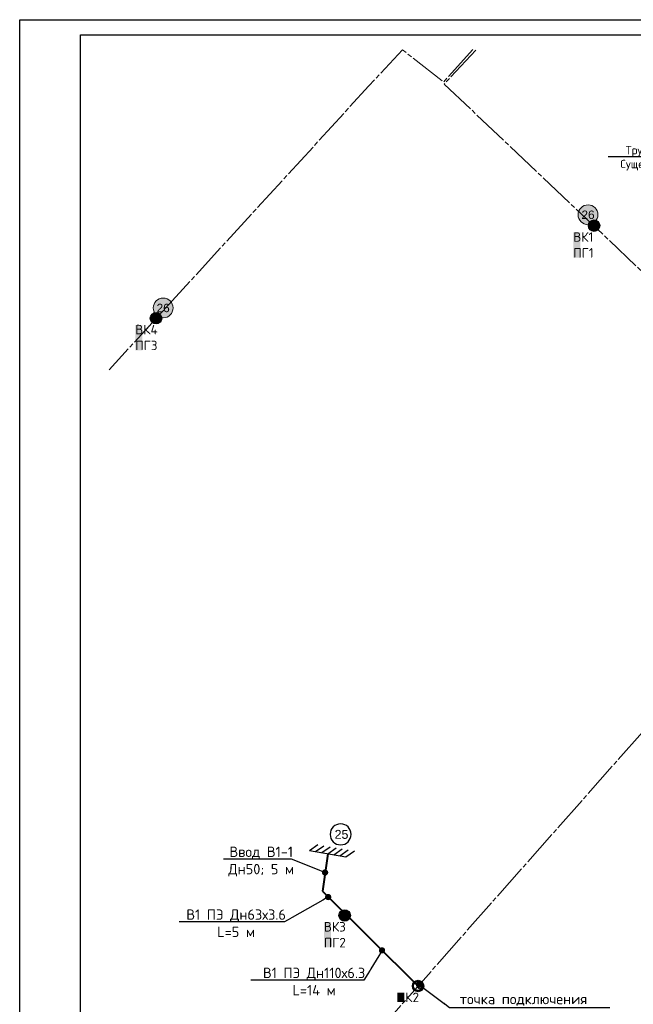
# Model space of a CAD drawing. Header units: inches. Extents: x -416310 to 1286511, y -34262 to 944600.
# Tile 60 of 84: x 317615 to 398342, y 80155 to 209658. Entities that reach past the tile are written whole.
import ezdxf
from ezdxf import colors
from ezdxf.entities.mleader import LeaderData, LeaderLine
from ezdxf.enums import TextEntityAlignment as Align
from ezdxf.math import Vec2, Vec3

# ---------------------------------------------------------------- set-up
doc = ezdxf.new("R2010")
doc.units = ezdxf.units.IN
doc.header["$MEASUREMENT"] = 0
doc.linetypes.add('Commnctn_Waterpipes_Line_Unground_m1', pattern=[10, 8, -0.5, 1, -0.5])
for name, color, linetype, lineweight in [('.', 7, 'Continuous', 15), ('ПЛАНИРОВКА', 7, 'Continuous', 30), ('Экспликация', 7, 'Continuous', 30)]:
    doc.layers.add(name, color=color, linetype=linetype, lineweight=lineweight)
doc.layers.add('COMMN_OBJCT_WATER_L', color=7, linetype='Continuous', lineweight=15, true_color=0x000000)
doc.layers.add('В1', color=7, linetype='хозяйственно-питьевой водопровод', lineweight=50, true_color=0x0515fa)
doc.layers.add('Номер пп.', color=7, linetype='Continuous')
doc.layers.add('Поз', color=7, linetype='Continuous')
doc.styles.add('ARIAL', font='arial.ttf')
doc.styles.add('Dim', font='arial.ttf')
doc.styles.add('GOST', font='isocpeur.ttf')
doc.styles.add('SIMPLEX', font='simplex.shx', dxfattribs={"width": 0.75, "oblique": 7})
doc.styles.get("Standard").update_dxf_attribs({"font": 'arial.ttf'})
doc.styles.add('Юлия', font='times.ttf')
doc.linetypes.add('хозяйственно-питьевой водопровод', pattern='A,5,-0.5,["В1",Standard,S=0.7,R=0,X=0,Y=-0.35],-1.5', length=7)

# ---------------------------------------------------------------- blocks, each defined once
blk = doc.blocks.new('h54')
at = {"layer": '.', "transparency": 33554687}
h = blk.add_hatch(color=5, dxfattribs=at)
h.dxf.hatch_style = 1
edge = h.paths.add_edge_path()
edge.add_arc((-110757, -246567), 483, 0, 360)
blk.add_circle((-110757, -246567), 483)
blk = doc.blocks.new('нум1')
at = {"layer": 'Номер пп.', "ltscale": 100, "true_color": 0xffffff}
h = blk.add_hatch(color=7, dxfattribs=at)
edge = h.paths.add_edge_path()
edge.add_arc((0, 0), 3.52, 0, 360)
at = {"layer": 'Номер пп.', "color": 18, "lineweight": 15, "true_color": 0x000000}
blk.add_circle((0, 0), 3.52, dxfattribs=at)
at = {"layer": 'Номер пп.', "color": 0, "ltscale": 100, "style": 'Юлия'}
blk.add_attdef('ЦИФРА', text='', height=4, dxfattribs=at).set_placement((0, 0), align=Align.MIDDLE_CENTER)
blk = doc.blocks.new('_Dot')
at = {"color": 0, "linetype": 'ByBlock', "lineweight": -2}
blk.add_line((-0.5, 0), (-1, 0), dxfattribs=at)
at = {"color": 0, "linetype": 'ByBlock', "const_width": 0.5}
blk.add_lwpolyline([(-0.25, 0, 1), (0.25, 0, 1)], format="xyb", close=True, dxfattribs=at)
blk = doc.blocks.new('Водопроводный колодец')
h = blk.add_hatch(color=256)
h.set_gradient(color1=(0, 0, 255), color2=(0, 0, 255), tint=1)
h.paths.add_polyline_path([(-750, 0, 1), (750, 0, 1)])
h.paths.add_polyline_path([(600, 0, -1), (-600, 0, -1)], flags=16)
at = {"lineweight": 30}
for centre, radius in [((0, 0), 750), ((0, 0), 600), ((250, 0), 350)]:
    blk.add_circle(centre, radius, dxfattribs=at)
blk = doc.blocks.new('Обрез зданий')
for p, q in [((-1350, 0), (-1880, -530)), ((-900, 0), (-1430, -530)), ((-450, 0), (-980, -530)), ((0, 0), (-530, -530)), ((450, 0), (-80, -530)), ((900, 0), (370, -530)), ((1350, 0), (820, -530))]:
    blk.add_line(p, q)
at = {"lineweight": 30}
blk.add_line((1350, 0), (-1350, 0), dxfattribs=at)
blk = doc.blocks.new('поз')
at = {"color": 7, "linetype": 'Continuous', "true_color": 0xfcfcfc}
blk.add_wipeout([(-7871.96, -5001.06), (-7871.81, -5001.07), (-7871.67, -5001.1), (-7871.53, -5001.15), (-7871.4, -5001.22), (-7871.27, -5001.3), (-7871.16, -5001.4), (-7871.06, -5001.51), (-7870.98, -5001.63), (-7870.91, -5001.76), (-7870.86, -5001.9), (-7870.82, -5002.05), (-7870.81, -5002.19), (-7870.81, -5002.34), (-7870.83, -5002.49), (-7870.87, -5002.63), (-7870.93, -5002.77), (-7871.01, -5002.89), (-7871.1, -5003.01), (-7871.2, -5003.12), (-7871.32, -5003.21), (-7871.44, -5003.29), (-7871.58, -5003.35), (-7871.72, -5003.39), (-7871.87, -5003.41), (-7872.01, -5003.42), (-7872.16, -5003.41), (-7872.31, -5003.38), (-7872.45, -5003.33), (-7872.58, -5003.26), (-7872.7, -5003.18), (-7872.81, -5003.08), (-7872.91, -5002.97), (-7873, -5002.85), (-7873.06, -5002.72), (-7873.12, -5002.58), (-7873.15, -5002.43), (-7873.16, -5002.29), (-7873.16, -5002.14), (-7873.14, -5001.99), (-7873.1, -5001.85), (-7873.04, -5001.71), (-7872.97, -5001.59), (-7872.88, -5001.47), (-7872.77, -5001.36), (-7872.66, -5001.27), (-7872.53, -5001.19), (-7872.4, -5001.13), (-7872.25, -5001.09), (-7872.11, -5001.07)], dxfattribs=at)
at = {"color": 7, "linetype": 'ByBlock', "lineweight": 30, "ltscale": 100}
blk.add_circle((-7871.99, -5002.24), 1.18, dxfattribs=at)
at = {"lineweight": 35, "style": 'SIMPLEX', "oblique": 7, "width": 0.7}
blk.add_attdef('25', text='', height=1.18, dxfattribs=at).set_placement((-7871.99, -5002.24), align=Align.MIDDLE_CENTER)

msp = doc.modelspace()

# ---------------------------------------------------------------- linework, layer by layer
for points in [[(317615.1636, 209657.7177), (555215.1636, 209657.7177), (555215.1636, 41657.7177), (317615.1636, 41657.7177)], [(325615.1636, 207657.7177), (553215.1636, 207657.7177), (553215.1636, 43657.7177), (325615.1636, 43657.7177)]]:
    msp.add_lwpolyline(points, close=True)
at = {"layer": 'COMMN_OBJCT_WATER_L', "color": 5, "linetype": 'Commnctn_Waterpipes_Line_Unground_m1', "lineweight": 15, "ltscale": 600, "true_color": 0x0000ff, "elevation": 616.6062, "flags": 128}
msp.add_lwpolyline([(377238.2214, 205731.4016), (373392.8847, 201474.7234), (367970.8529, 205707.4027), (363555.3663, 200945.175), (329402.9194, 163624.601)], dxfattribs=at)
at = {"layer": 'В1', "lineweight": 40, "ltscale": 1250, "elevation": 86048.7725}
msp.add_lwpolyline([(358146.173, 99965.3427), (357436.3341, 95015.9863)], dxfattribs=at)

# ---------------------------------------------------------------- block references
for name, p in [('Водопроводный колодец', (393177.4353, 182569.9811, 86048.7725)), ('h54', (503934.5258, 429137.279, 86048.7725)), ('Водопроводный колодец', (335552.2624, 170393.2842, 86048.7725)), ('h54', (446309.3528, 416960.5821, 86048.7725)), ('Водопроводный колодец', (360365.8358, 91845.5038, 86048.7725)), ('h54', (471122.9262, 338412.8017, 86048.7725)), ('Водопроводный колодец', (370021.5106, 82560.2934, 86048.7725))]:
    msp.add_blockref(name, p)
at = {"layer": 'Экспликация', "color": 18, "ltscale": 0.5, "true_color": 0x000000}
ref = msp.add_blockref('нум1', (392385.1093, 184000.2248), dxfattribs=dict(at, xscale=369.9594313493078, yscale=369.9594313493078, zscale=369.9594313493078, rotation=0.05054835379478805))
ref.add_attrib('ЦИФРА', '26', dxfattribs={"layer": 'ПЛАНИРОВКА', "color": 18, "ltscale": 100, "true_color": 0x000000, "height": 1109.87829, "rotation": 0.050548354, "style": 'ARIAL'}).set_placement((392385.1093, 184000.2248), align=Align.MIDDLE_CENTER)
ref = msp.add_blockref('нум1', (336491.4876, 171742.4363), dxfattribs=dict(at, xscale=369.9594313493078, yscale=369.9594313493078, zscale=369.9594313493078, rotation=0.05054835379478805))
ref.add_attrib('ЦИФРА', '26', dxfattribs={"layer": 'ПЛАНИРОВКА', "color": 18, "ltscale": 100, "true_color": 0x000000, "height": 1109.87829, "rotation": 0.050548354, "style": 'ARIAL'}).set_placement((336491.4876, 171742.4363), align=Align.MIDDLE_CENTER)

# ---------------------------------------------------------------- texts
at = {"lineweight": 30, "ltscale": 0.2, "char_height": 1250, "attachment_point": 1, "style": 'GOST', "bg_fill": 1, "box_fill_scale": 1, "bg_fill_color": 4, "bg_fill_transparency": 0}
for s, insert in [('ВК1\\PПГ1', (390445.0405, 181699.5017, 86048.7725)), ('ВК4\\PПГ3', (332819.8676, 169522.8049, 86048.7725)), ('ВК2', (367289.1158, 81689.8141, 86048.7725))]:
    msp.add_mtext_dynamic_manual_height_columns(s, width=933.258937, gutter_width=22437.8617, heights=[0], dxfattribs=dict(at, insert=insert))

# ---------------------------------------------------------------- next in the draw order: leaders
at = {"ltscale": 250}
ml = msp.add_multileader_mtext('Standard', dxfattribs=at)
ml.set_content('Труба В-110\\PСуществующая', color=256, style='GOST')
ml.set_leader_properties(lineweight=-1)
ml.set_arrow_properties(name='DOT')
ml.build(insert=Vec2(0, 0))
ml.multileader.update_dxf_attribs({"text_left_attachment_type": 6, "text_right_attachment_type": 6, "dogleg_length": 0.00104, "arrow_head_size": 655.2, "scale": 100})
ctx = ml.context
ctx.base_point, ctx.scale, ctx.char_height, ctx.arrow_head_size, ctx.landing_gap_size, ctx.plane_origin = Vec3(396276.869, 191624.8476), 100, 1092, 655.2, 0, Vec3(388621.4635, 186513.5924)
ctx.left_attachment, ctx.right_attachment, ctx.text_align_type = 6, 6, 1
notes = []
notes.append((ctx, [(0, (1, 1, 0), (406268.773, 191624.8476), (-1, 0), 0.104, [(0, [(410313.5222, 193977.8546)], 0, [])])]))
ctx.mtext.insert, ctx.mtext.alignment, ctx.mtext.flow_direction = Vec3(401272.769, 193044.4476), 2, 5
ctx.mtext.has_bg_fill, ctx.mtext.bg_color, ctx.mtext.bg_scale_factor, ctx.mtext.bg_transparency, ctx.mtext.use_window_bg_color = 1, -1027028792, 1.5, 0, 1
ml = msp.add_multileader_mtext('Standard', dxfattribs=at)
ml.set_content('Ввод В1-1\\PДн50; 5 м', color=256, style='GOST')
ml.set_leader_properties(lineweight=-1)
ml.set_arrow_properties(name='DOT')
ml.build(insert=Vec2(0, 0))
ml.multileader.update_dxf_attribs({"text_left_attachment_type": 6, "text_right_attachment_type": 6, "dogleg_length": 0.0013, "arrow_head_size": 819, "scale": 100})
ctx = ml.context
ctx.base_point, ctx.scale, ctx.char_height, ctx.arrow_head_size, ctx.landing_gap_size, ctx.plane_origin = Vec3(345400.8991, 99255.3966, -267197.6275), 100, 1365, 819, 0, Vec3(356481.5788, 96893.217, -267197.6275)
ctx.left_attachment, ctx.right_attachment, ctx.text_align_type = 6, 6, 1
notes.append((ctx, [(0, (1, 1, 0), (353386.2791, 99255.3966, -267197.6275), (-1, 0), 0.13, [(0, [(357791.2535, 97490.6645, -267197.6275)], 0, [])])]))
ctx.mtext.insert, ctx.mtext.alignment, ctx.mtext.flow_direction = Vec3(349393.5241, 100893.3966, -267197.6275), 2, 5
ctx.mtext.has_bg_fill, ctx.mtext.bg_color, ctx.mtext.bg_scale_factor, ctx.mtext.bg_transparency, ctx.mtext.use_window_bg_color = 1, -1027028792, 1.5, 0, 1
for ctx, leaders in notes:
    for number, flags, end, landing, length, lines in leaders:
        leader = LeaderData()
        leader.index, (leader.has_last_leader_line, leader.has_dogleg_vector, leader.attachment_direction) = number, flags
        leader.last_leader_point, leader.dogleg_vector, leader.dogleg_length = Vec3(end), Vec3(landing), length
        for number, points, colour, breaks in lines:
            line = LeaderLine()
            line.index, line.vertices, line.color, line.breaks = number, Vec3.list(points), colors.encode_raw_color(colour), breaks
            leader.lines.append(line)
        ctx.leaders.append(leader)

# ---------------------------------------------------------------- next in the draw order: linework, layer by layer
at = {"layer": 'В1', "lineweight": 40, "ltscale": 1250, "elevation": 86048.7725}
msp.add_lwpolyline([(357436.3341, 95015.9863), (370021.5106, 82560.2934)], dxfattribs=at)

# ---------------------------------------------------------------- next in the draw order: block references
at = {"transparency": 33554687, "xscale": 1.8, "yscale": 1.8, "zscale": 1.8, "rotation": 170.3641691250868}
msp.add_blockref('Обрез зданий', (358146.173, 99965.3427, 86048.7725), dxfattribs=at)

# ---------------------------------------------------------------- next in the draw order: texts
at = {"lineweight": 30, "ltscale": 0.2, "insert": (357633.4409, 90975.0245, 86048.7725), "char_height": 1250, "attachment_point": 1, "style": 'GOST', "bg_fill": 1, "box_fill_scale": 1, "bg_fill_color": 4, "bg_fill_transparency": 0}
msp.add_mtext_dynamic_manual_height_columns('ВК3\\PПГ2', width=933.258937, gutter_width=22437.8617, heights=[0], dxfattribs=at)

# ---------------------------------------------------------------- next in the draw order: block references
at = {"layer": 'Поз', "lineweight": 40}
ref = msp.add_blockref('поз', (-8854412.402, 5957682.5747, -4342.7457), dxfattribs=dict(at, xscale=-1170.510796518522, yscale=1170.510796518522, zscale=1170.510796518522))
ref.add_attrib('25', '25', dxfattribs={"layer": '0', "color": 1, "lineweight": 35, "height": 1170.62786, "style": 'Dim'}).set_placement((359955.1445, 102506.615, -4342.7457), align=Align.MIDDLE_CENTER)

# ---------------------------------------------------------------- next in the draw order: leaders
at = {"ltscale": 250}
ml = msp.add_multileader_mtext('Standard', dxfattribs=at)
ml.set_content('В1 ПЭ Дн110х6.3\\PL=14 м', color=256, style='GOST')
ml.set_leader_properties(lineweight=-1)
ml.set_arrow_properties(name='DOT')
ml.build(insert=Vec2(0, 0))
ml.multileader.update_dxf_attribs({"text_left_attachment_type": 6, "text_right_attachment_type": 6, "dogleg_length": 0.0013, "arrow_head_size": 819, "scale": 100})
ctx = ml.context
ctx.base_point, ctx.scale, ctx.char_height, ctx.arrow_head_size, ctx.landing_gap_size, ctx.plane_origin, ctx.plane_x_axis, ctx.plane_y_axis = Vec3(349797.3458, 83333.8827, 86048.7725), 100, 1365, 819, 0, Vec3(286744.734, 42746.2863, 86048.7725), Vec3(0.9999999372, -0.0003543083), Vec3(0.0003543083, 0.9999999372)
ctx.left_attachment, ctx.right_attachment, ctx.text_align_type = 6, 6, 1
notes = []
notes.append((ctx, [(1, (1, 1, 0), (362901.475, 83329.2398, 86048.7725), (-0.9999999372, 0.0003543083), 0.13, [(1, [(365286.7763, 87246.314, 86048.7725)], 0, [])])]))
ctx.mtext.insert, ctx.mtext.text_direction, ctx.mtext.rotation, ctx.mtext.alignment, ctx.mtext.flow_direction = Vec3(356349.9257, 84969.5611, 86048.7725), Vec3(0.9999999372, -0.0003543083), 6.2828309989, 2, 5
ctx.mtext.has_bg_fill, ctx.mtext.bg_color, ctx.mtext.bg_scale_factor, ctx.mtext.bg_transparency, ctx.mtext.use_window_bg_color = 1, -1027028792, 1.5, 0, 1
ml = msp.add_multileader_mtext('Standard', dxfattribs=at)
ml.set_content('точка подключения\\Pводопровода-сущ.cеть\\P%%C100мм\\P(подключить по месту)', color=256, style='GOST')
ml.set_leader_properties(lineweight=-1)
ml.set_arrow_properties(name='DOT')
ml.build(insert=Vec2(0, 0))
ml.multileader.update_dxf_attribs({"text_left_attachment_type": 6, "text_right_attachment_type": 6, "dogleg_length": 0.0013, "arrow_head_size": 819, "scale": 100})
ctx = ml.context
ctx.base_point, ctx.scale, ctx.char_height, ctx.arrow_head_size, ctx.landing_gap_size, ctx.plane_origin = Vec3(374170.9676, 79756.3767, 86048.7725), 100, 1365, 819, 0, Vec3(447972.1323, 56020.1059, 86048.7725)
ctx.left_attachment, ctx.right_attachment, ctx.text_align_type = 6, 6, 1
notes.append((ctx, [(0, (1, 1, 0), (374170.8376, 79756.3767, 86048.7725), (1, 0), 0.13, [(1, [(370154.7006, 82725.4319, 86048.7725)], 0, [])])]))
ctx.mtext.insert, ctx.mtext.alignment, ctx.mtext.flow_direction = Vec3(383896.5926, 81530.8767, 86048.7725), 2, 5
ctx.mtext.has_bg_fill, ctx.mtext.bg_color, ctx.mtext.bg_scale_factor, ctx.mtext.bg_transparency, ctx.mtext.use_window_bg_color = 1, -1027028792, 1.5, 0, 1
for ctx, leaders in notes:
    for number, flags, end, landing, length, lines in leaders:
        leader = LeaderData()
        leader.index, (leader.has_last_leader_line, leader.has_dogleg_vector, leader.attachment_direction) = number, flags
        leader.last_leader_point, leader.dogleg_vector, leader.dogleg_length = Vec3(end), Vec3(landing), length
        for number, points, colour, breaks in lines:
            line = LeaderLine()
            line.index, line.vertices, line.color, line.breaks = number, Vec3.list(points), colors.encode_raw_color(colour), breaks
            leader.lines.append(line)
        ctx.leaders.append(leader)

# ---------------------------------------------------------------- next in the draw order: linework, layer by layer
at = {"layer": 'COMMN_OBJCT_WATER_L', "color": 5, "linetype": 'Commnctn_Waterpipes_Line_Unground_m1', "lineweight": 15, "ltscale": 600, "true_color": 0x0000ff, "elevation": 616.6062, "flags": 128}
msp.add_lwpolyline([(377615.6057, 205642.8978), (373476.6292, 201191.9424), (428148.1105, 149360.6089), (428613.7213, 148820.7063), (363236.2469, 74887.0145)], dxfattribs=at)

# ---------------------------------------------------------------- next in the draw order: leaders
at = {"ltscale": 250}
ml = msp.add_multileader_mtext('Standard', dxfattribs=at)
ml.set_content('В1 ПЭ Дн63х3.6\\PL=5 м', color=256, style='GOST')
ml.set_leader_properties(lineweight=-1)
ml.set_arrow_properties(name='DOT')
ml.build(insert=Vec2(0, 0))
ml.multileader.update_dxf_attribs({"text_left_attachment_type": 6, "text_right_attachment_type": 6, "dogleg_length": 0.0013, "arrow_head_size": 819, "scale": 100})
ctx = ml.context
ctx.base_point, ctx.scale, ctx.char_height, ctx.arrow_head_size, ctx.landing_gap_size, ctx.plane_origin, ctx.plane_x_axis, ctx.plane_y_axis = Vec3(339742.5493, 90999.4814, 86048.7725), 100, 1365, 819, 0, Vec3(298311.7382, 59379.0222, 86048.7725), Vec3(0.9999999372, -0.0003543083), Vec3(0.0003543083, 0.9999999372)
ctx.left_attachment, ctx.right_attachment, ctx.text_align_type = 6, 6, 1
notes = []
notes.append((ctx, [(1, (1, 1, 0), (352437.1785, 90994.9836, 86048.7725), (-0.9999999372, 0.0003543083), 0.13, [(1, [(358199.4938, 94260.6784, 86048.7725)], 0, [])])]))
ctx.mtext.insert, ctx.mtext.text_direction, ctx.mtext.rotation, ctx.mtext.alignment, ctx.mtext.flow_direction = Vec3(346090.3792, 92635.2324, 86048.7725), Vec3(0.9999999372, -0.0003543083), 6.2828309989, 2, 5
ctx.mtext.has_bg_fill, ctx.mtext.bg_color, ctx.mtext.bg_scale_factor, ctx.mtext.bg_transparency, ctx.mtext.use_window_bg_color = 1, -1027028792, 1.5, 0, 1
for ctx, leaders in notes:
    for number, flags, end, landing, length, lines in leaders:
        leader = LeaderData()
        leader.index, (leader.has_last_leader_line, leader.has_dogleg_vector, leader.attachment_direction) = number, flags
        leader.last_leader_point, leader.dogleg_vector, leader.dogleg_length = Vec3(end), Vec3(landing), length
        for number, points, colour, breaks in lines:
            line = LeaderLine()
            line.index, line.vertices, line.color, line.breaks = number, Vec3.list(points), colors.encode_raw_color(colour), breaks
            leader.lines.append(line)
        ctx.leaders.append(leader)

doc.saveas('drawing.dxf')
